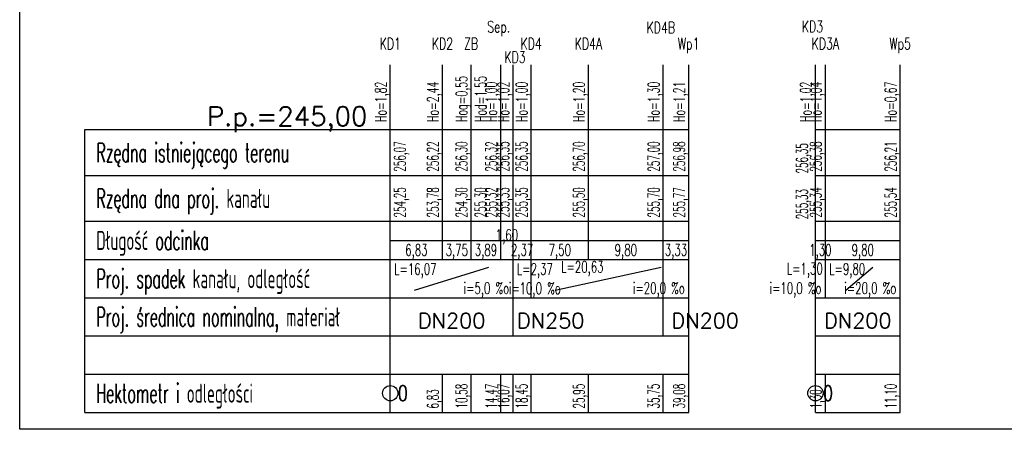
# Model space of a CAD drawing. Extents: x -1374 to -874, y -87 to 221.
# Tile 1 of 10: x -1374 to -1116, y -87 to 20. Entities that reach past the tile are written whole.
import ezdxf
from ezdxf.enums import TextEntityAlignment as Align

# ---------------------------------------------------------------- set-up
doc = ezdxf.new("R2010")
doc.units = 0
doc.header["$MEASUREMENT"] = 0
for name, color, linetype in [('cienka', 7, 'Continuous'), ('cienka2', 1, 'Continuous'), ('gruba', 3, 'Continuous'), ('RAMKA Europrojekt', 7, 'Continuous'), ('srednia', 2, 'Continuous')]:
    doc.layers.add(name, color=color, linetype=linetype)
doc.styles.add('ROMANS', font='ROMANS')

msp = doc.modelspace()

# ---------------------------------------------------------------- linework, layer by layer
at = {"layer": 'cienka', "color": 7, "linetype": 'Continuous', "ltscale": 0.01}
for p, q in [((-1276.95183, -8.86939), (-1276.95183, 8.13061)), ((-1263.28318, -8.86939), (-1263.28318, 8.13061)), ((-1255.78318, -8.86939), (-1255.78318, 8.13061)), ((-1248.00722, -8.86939), (-1248.00722, 8.13061)), ((-1244.80722, -8.86939), (-1244.80722, 8.13061)), ((-1240.05902, -8.86939), (-1240.05902, 8.13061)), ((-1225.05902, -8.86939), (-1225.05902, 8.13061)), ((-1205.45902, -8.86939), (-1205.45902, 8.13061)), ((-1198.79869, -8.86939), (-1198.79869, 8.13061)), ((-1165.60629, -8.86939), (-1165.60629, 8.13061)), ((-1163.00652, -8.86939), (-1163.00652, 8.13061)), ((-1143.41406, -8.86939), (-1143.41406, 8.13061)), ((-1356.95183, -20.86939), (-1356.95183, -8.86939)), ((-1356.95183, -8.86939), (-1276.95183, -8.86939)), ((-1276.95183, -20.86939), (-1276.95183, -8.86939)), ((-1276.95183, -8.86939), (-1198.79869, -8.86939)), ((-1263.28318, -20.86939), (-1263.28318, -8.86939)), ((-1255.78318, -20.86939), (-1255.78318, -8.86939)), ((-1248.00722, -20.86939), (-1248.00722, -8.86939)), ((-1244.80722, -20.86939), (-1244.80722, -8.86939)), ((-1240.05902, -20.86939), (-1240.05902, -8.86939)), ((-1225.05902, -20.86939), (-1225.05902, -8.86939)), ((-1205.45902, -20.86939), (-1205.45902, -8.86939)), ((-1198.79869, -20.86939), (-1198.79869, -8.86939)), ((-1165.60629, -20.86939), (-1165.60629, -8.86939)), ((-1165.60629, -8.86939), (-1143.41406, -8.86939)), ((-1163.00652, -20.86939), (-1163.00652, -8.86939)), ((-1143.41406, -20.86939), (-1143.41406, -8.86939)), ((-1356.95183, -20.86939), (-1276.95183, -20.86939)), ((-1356.95183, -32.86939), (-1356.95183, -20.86939)), ((-1276.95183, -20.86939), (-1198.79869, -20.86939)), ((-1276.95183, -32.86939), (-1276.95183, -20.86939)), ((-1263.28318, -32.86939), (-1263.28318, -20.86939)), ((-1255.78318, -32.86939), (-1255.78318, -20.86939)), ((-1248.00722, -32.86939), (-1248.00722, -20.86939)), ((-1244.80722, -32.86939), (-1244.80722, -20.86939)), ((-1240.05902, -32.86939), (-1240.05902, -20.86939)), ((-1225.05902, -32.86939), (-1225.05902, -20.86939)), ((-1205.45902, -32.86939), (-1205.45902, -20.86939)), ((-1198.79869, -32.86939), (-1198.79869, -20.86939)), ((-1165.60629, -20.86939), (-1143.41406, -20.86939)), ((-1165.60629, -32.86939), (-1165.60629, -20.86939)), ((-1163.00652, -32.86939), (-1163.00652, -20.86939)), ((-1143.41406, -32.86939), (-1143.41406, -20.86939)), ((-1356.95183, -32.86939), (-1276.95183, -32.86939)), ((-1356.95183, -42.86939), (-1356.95183, -32.86939)), ((-1276.95183, -32.86939), (-1198.79869, -32.86939)), ((-1276.95183, -42.86939), (-1276.95183, -32.86939)), ((-1263.28318, -42.86939), (-1263.28318, -32.86939)), ((-1255.78318, -42.86939), (-1255.78318, -32.86939)), ((-1248.00722, -42.86939), (-1248.00722, -32.86939)), ((-1244.80722, -42.86939), (-1244.80722, -32.86939)), ((-1240.05902, -42.86939), (-1240.05902, -32.86939)), ((-1225.05902, -42.86939), (-1225.05902, -32.86939)), ((-1205.45902, -52.86939), (-1205.45902, -32.86939)), ((-1198.79869, -42.86939), (-1198.79869, -32.86939)), ((-1165.60629, -32.86939), (-1143.41406, -32.86939)), ((-1165.60629, -42.86939), (-1165.60629, -32.86939)), ((-1163.00652, -42.86939), (-1163.00652, -32.86939)), ((-1143.41406, -42.86939), (-1143.41406, -32.86939)), ((-1276.95183, -37.86939), (-1198.79869, -37.86939)), ((-1165.60629, -37.86939), (-1143.41406, -37.86939)), ((-1356.95183, -42.86939), (-1276.95183, -42.86939)), ((-1356.95183, -52.86939), (-1356.95183, -42.86939)), ((-1276.95183, -42.86939), (-1198.79869, -42.86939)), ((-1276.95183, -52.86939), (-1276.95183, -42.86939)), ((-1244.80722, -52.86939), (-1244.80722, -42.86939)), ((-1240.05902, -52.86939), (-1240.05902, -42.86939)), ((-1198.79869, -52.86939), (-1198.79869, -42.86939)), ((-1165.60629, -42.86939), (-1143.41406, -42.86939)), ((-1165.60629, -52.86939), (-1165.60629, -42.86939)), ((-1163.00652, -52.86939), (-1163.00652, -42.86939)), ((-1143.41406, -52.86939), (-1143.41406, -42.86939)), ((-1356.95183, -52.86939), (-1276.95183, -52.86939)), ((-1356.95183, -62.86939), (-1356.95183, -52.86939)), ((-1276.95183, -52.86939), (-1198.79869, -52.86939)), ((-1276.95183, -62.86939), (-1276.95183, -52.86939)), ((-1244.80722, -62.86939), (-1244.80722, -52.86939)), ((-1205.45902, -62.86939), (-1205.45902, -52.86939)), ((-1198.79869, -62.86939), (-1198.79869, -52.86939)), ((-1165.60629, -52.86939), (-1143.41406, -52.86939)), ((-1165.60629, -62.86939), (-1165.60629, -52.86939)), ((-1143.41406, -62.86939), (-1143.41406, -52.86939)), ((-1356.95183, -62.86939), (-1276.95183, -62.86939)), ((-1356.95183, -72.86939), (-1356.95183, -62.86939)), ((-1276.95183, -62.86939), (-1198.79869, -62.86939)), ((-1276.95183, -72.86939), (-1276.95183, -62.86939)), ((-1198.79869, -72.86939), (-1198.79869, -62.86939)), ((-1165.60629, -62.86939), (-1143.41406, -62.86939)), ((-1165.60629, -72.86939), (-1165.60629, -62.86939)), ((-1143.41406, -72.86939), (-1143.41406, -62.86939)), ((-1356.95183, -72.86939), (-1276.95183, -72.86939)), ((-1356.95183, -82.86939), (-1356.95183, -72.86939)), ((-1276.95183, -72.86939), (-1198.79869, -72.86939)), ((-1276.95183, -82.86939), (-1276.95183, -72.86939)), ((-1276.95183, -82.86939), (-1276.95183, -72.86939)), ((-1276.95183, -82.86939), (-1276.95183, -72.86939)), ((-1263.28318, -82.86939), (-1263.28318, -72.86939)), ((-1255.78318, -82.86939), (-1255.78318, -72.86939)), ((-1248.00722, -82.86939), (-1248.00722, -72.86939)), ((-1244.80722, -82.86939), (-1244.80722, -72.86939)), ((-1240.05902, -82.86939), (-1240.05902, -72.86939)), ((-1225.05902, -82.86939), (-1225.05902, -72.86939)), ((-1205.45902, -82.86939), (-1205.45902, -72.86939)), ((-1198.79869, -82.86939), (-1198.79869, -72.86939)), ((-1165.60629, -72.86939), (-1143.41406, -72.86939)), ((-1165.60629, -82.86939), (-1165.60629, -72.86939)), ((-1165.60629, -82.86939), (-1165.60629, -72.86939)), ((-1165.60629, -82.86939), (-1165.60629, -72.86939)), ((-1163.00652, -82.86939), (-1163.00652, -72.86939)), ((-1143.41406, -82.86939), (-1143.41406, -72.86939)), ((-1356.95183, -82.86939), (-1276.95183, -82.86939)), ((-1276.95183, -82.86939), (-1198.79869, -82.86939)), ((-1165.60629, -82.86939), (-1143.41406, -82.86939))]:
    msp.add_line(p, q, dxfattribs=at)
for centre in [(-1276.95183, -77.86939), (-1165.60629, -77.86939)]:
    msp.add_circle(centre, 2, dxfattribs=at)
at = {"layer": 'RAMKA Europrojekt'}
msp.add_lwpolyline([(-1374.00807, 197.77651), (-874.00807, 197.77651), (-874.00807, -87.30779), (-1374.00807, -87.30779)], close=True, dxfattribs=at)
at = {"layer": 'srednia', "color": 2, "linetype": 'Continuous', "ltscale": 0.01}
for p, q in [((-1270.65183, -50.86939), (-1251.10722, -44.86939)), ((-1233.75902, -50.86939), (-1205.99869, -44.86939)), ((-1157.60652, -50.86939), (-1150.61406, -44.86939))]:
    msp.add_line(p, q, dxfattribs=at)

# ---------------------------------------------------------------- texts
at = {"layer": 'cienka', "color": 7, "linetype": 'Continuous', "ltscale": 0.01, "style": 'ROMANS', "width": 0.6}
for s, p in [('Hog=0,55', (-1256.78318, -6.86939)), ('Hod=1,55', (-1251.78318, -6.86939)), ('Ho=1,82', (-1277.95183, -6.86939)), ('Ho=2,44', (-1264.28318, -6.86939)), ('Ho=1,00', (-1249.00722, -6.86939)), ('Ho=1,02', (-1245.80722, -6.86939)), ('Ho=1,00', (-1241.05902, -6.86939)), ('Ho=1,20', (-1226.05902, -6.86939)), ('Ho=1,30', (-1206.45902, -6.86939)), ('Ho=1,21', (-1199.79869, -6.86939)), ('Ho=1,02', (-1166.60629, -6.86939)), ('Ho=1,04', (-1164.00652, -6.86939)), ('Ho=0,67', (-1144.41406, -6.86939))]:
    msp.add_text(s, height=3, rotation=90, dxfattribs=at).set_placement(p)
at = {"layer": 'cienka', "color": 7, "linetype": 'Continuous', "ltscale": 0.01, "style": 'ROMANS', "width": 0.55}
for s, p in [('Rzędna istniejącego terenu', (-1353.95183, -17.36939)), ('Rzędna dna proj. kanału', (-1353.95183, -29.36939)), ('Długość odcinka', (-1353.95183, -40.36939)), ('Proj. spadek kanału, odległość', (-1353.95183, -50.36939)), ('Proj. średnica nominalna, materiał', (-1353.95183, -60.36939)), ('Hektometr i odległości', (-1353.95183, -80.36939))]:
    msp.add_text(s, height=5, dxfattribs=at).set_placement(p)
at = {"layer": 'cienka2', "color": 1, "linetype": 'Continuous', "ltscale": 0.01, "style": 'ROMANS', "width": 0.56}
for s, p in [('256,07', (-1272.95183, -19.86939)), ('256,22', (-1264.28318, -19.86939)), ('256,30', (-1256.78318, -19.86939)), ('256,32', (-1249.00722, -19.86939)), ('256,35', (-1245.80722, -19.86939)), ('256,35', (-1241.05902, -19.86939)), ('256,70', (-1226.05902, -19.86939)), ('257,00', (-1206.45902, -19.86939)), ('256,98', (-1199.79869, -19.86939)), ('256,35', (-1167.61533, -20.34378)), ('256,38', (-1164.00652, -19.86939)), ('256,21', (-1144.41406, -19.86939)), ('254,25', (-1272.95183, -31.86939)), ('253,78', (-1264.28318, -31.86939)), ('254,30', (-1256.78318, -31.86939)), ('255,30', (-1251.78318, -31.86939)), ('255,32', (-1249.00722, -31.86939)), ('255,33', (-1245.80722, -31.86939)), ('255,35', (-1241.05902, -31.86939)), ('255,50', (-1226.05902, -31.86939)), ('255,70', (-1206.45902, -31.86939)), ('255,77', (-1199.79869, -31.86939)), ('255,33', (-1167.61533, -32.34378)), ('255,34', (-1164.00652, -31.86939)), ('255,54', (-1144.41406, -31.86939)), ('10,58', (-1256.78318, -81.86939)), ('14,47', (-1249.00722, -81.86939)), ('16,07', (-1245.80722, -81.86939)), ('18,45', (-1241.05902, -81.86939)), ('25,95', (-1226.05902, -81.86939)), ('35,75', (-1206.45902, -81.86939)), ('39,08', (-1199.79869, -81.86939)), ('11,10', (-1144.41406, -81.86939)), ('6,83', (-1264.28318, -81.86939)), ('1,30', (-1164.00652, -81.86939))]:
    msp.add_text(s, height=3, rotation=90, dxfattribs=at).set_placement(p)
at = {"layer": 'cienka2', "color": 1, "linetype": 'Continuous', "ltscale": 0.01, "style": 'ROMANS', "width": 0.65}
for s, p in [('1,60', (-1246.40722, -37.96647)), ('6,83', (-1270.1175, -41.86939)), ('3,75', (-1259.53318, -41.86939)), ('3,89', (-1251.8952, -41.86939)), ('2,37', (-1242.43312, -41.86939)), ('7,50', (-1232.55902, -41.86939)), ('9,80', (-1215.25902, -41.86939)), ('3,33', (-1202.12886, -41.86939)), ('1,30', (-1164.30641, -41.86939)), ('9,80', (-1153.21029, -41.86939))]:
    msp.add_text(s, height=3, dxfattribs=at).set_placement(p, align=Align.CENTER)
for s, p in [('L=16,07', (-1275.95183, -46.86939)), ('L=2,37', (-1243.80722, -46.86939)), ('L=20,63', (-1232.2066, -46.28957)), ('L=1,30', (-1173.12113, -46.74463)), ('L=9,80', (-1162.00652, -46.86939))]:
    msp.add_text(s, height=3, dxfattribs=at).set_placement(p)
at = {"layer": 'gruba', "color": 3, "linetype": 'Continuous', "ltscale": 0.01, "style": 'ROMANS', "width": 0.7}
for s, p in [('Sep.', (-1248.53433, 16.55833)), ('KD4B', (-1206.09155, 16.34749)), ('KD3', (-1166.37668, 16.63131)), ('KD1', (-1276.95183, 12.13061)), ('KD2', (-1263.28318, 12.13061)), ('ZB', (-1255.78318, 12.13061)), ('KD4', (-1240.05902, 12.13061)), ('KD4A', (-1225.05902, 12.13061)), ('Wp1', (-1198.79869, 12.13061)), ('KD3A', (-1163.00652, 12.13061)), ('Wp5', (-1143.41406, 12.13061)), ('KD3', (-1244.28011, 8.59898))]:
    msp.add_text(s, height=3, dxfattribs=at).set_placement(p, align=Align.CENTER)
at = {"layer": 'gruba', "color": 3, "linetype": 'Continuous', "ltscale": 0.01, "style": 'ROMANS'}
msp.add_text('P.p.=245,00', height=5, dxfattribs=at).set_placement((-1282.95183, -7.86939), align=Align.RIGHT)
at = {"layer": 'gruba', "color": 3, "linetype": 'Continuous', "ltscale": 0.01, "style": 'ROMANS', "width": 0.75}
for p in [(-1274.95183, -79.86939), (-1163.60629, -79.86939)]:
    msp.add_text('0', height=4, dxfattribs=at).set_placement(p)
at = {"layer": 'srednia', "color": 2, "linetype": 'Continuous', "ltscale": 0.01, "style": 'ROMANS', "width": 0.65}
for s, p in [('i=5,0 %o', (-1245.80722, -51.86939)), ('i=10,0 %o', (-1232.29466, -51.90058)), ('i=20,0 %o', (-1199.79869, -51.86939)), ('i=10,0 %o', (-1164.00652, -51.86939)), ('i=20,0 %o', (-1144.41406, -51.86939))]:
    msp.add_text(s, height=3, dxfattribs=at).set_placement(p, align=Align.RIGHT)
at = {"layer": 'srednia', "color": 0, "linetype": 'Continuous', "ltscale": 0.01, "style": 'ROMANS'}
for s, p in [('DN200', (-1260.87953, -60.86939)), ('DN250', (-1234.93312, -60.86939)), ('DN200', (-1194.47591, -60.86939)), ('DN200', (-1154.51017, -60.86939))]:
    msp.add_text(s, height=4, dxfattribs=at).set_placement(p, align=Align.CENTER)

doc.saveas('drawing.dxf')
